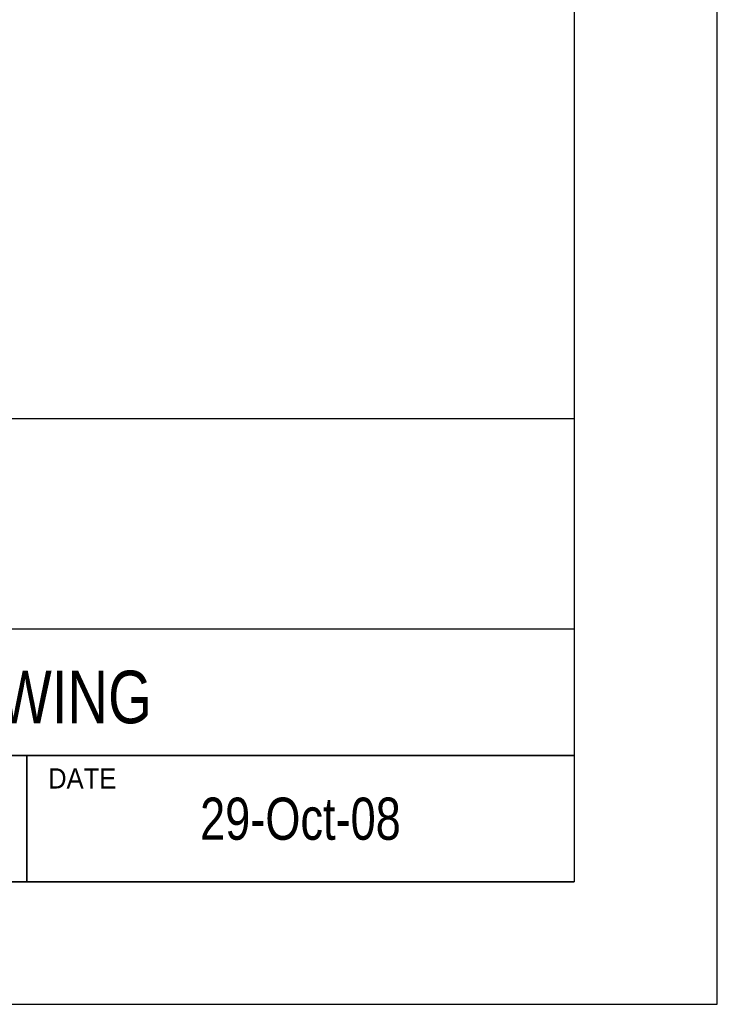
# Model space of a CAD drawing. Extents: x 0 to 420, y 0 to 297.
# Tile 7 of 8: x 367 to 420, y 0 to 74. Entities that reach past the tile are written whole.
import ezdxf
from ezdxf.enums import TextEntityAlignment as Align

# ---------------------------------------------------------------- set-up
doc = ezdxf.new("R2010")
doc.units = 0
doc.header["$LTSCALE"] = 23.1
doc.layers.get('0').update_dxf_attribs({"linetype": 'CONTINUOUS'})
doc.layers.add('DRAFT_ENTITY', color=7, linetype='CONTINUOUS')
doc.styles.get("Standard").update_dxf_attribs({"font": 'txt', "width": 0.95})

msp = doc.modelspace()

# ---------------------------------------------------------------- linework, layer by layer
at = {"color": 7, "linetype": 'CONTINUOUS'}
for p, q in [((420, 0), (420, 297)), ((409.209, 287.084), (409.209, 9.234)), ((409.209, 44.159), (273.439, 44.159)), ((409.209, 18.759), (273.439, 18.759)), ((367.959, 9.234), (367.959, 18.759)), ((409.209, 9.234), (17.784, 9.234)), ((0, 0), (420, 0))]:
    msp.add_line(p, q, dxfattribs=at)
at = {"color": 2, "linetype": 'CONTINUOUS'}
for p, q in [((287.209, 18.759), (409.209, 18.759)), ((367.959, 18.759), (367.959, 9.234)), ((409.209, 18.759), (409.209, 9.234)), ((287.209, 9.234), (409.209, 9.234))]:
    msp.add_line(p, q, dxfattribs=at)
at = {"layer": 'DRAFT_ENTITY', "color": 7, "linetype": 'CONTINUOUS'}
msp.add_line((409.209, 28.285), (273.439, 28.285), dxfattribs=at)

# ---------------------------------------------------------------- texts
at = {"color": 2, "linetype": 'CONTINUOUS', "width": 0.8}
for s, height, p in [('CUSTOMER VIEW MODEL DRAWING', 3.968, (340.245, 21.192)), ('29-Oct-08', 3.18, (388.584, 12.407))]:
    msp.add_text(s, height=height, dxfattribs=at).set_placement(p, align=Align.CENTER)
at = {"color": 2, "linetype": 'CONTINUOUS', "width": 0.95}
msp.add_text('DATE', height=1.52, dxfattribs=at).set_placement((369.564, 16.274))

doc.saveas('drawing.dxf')
